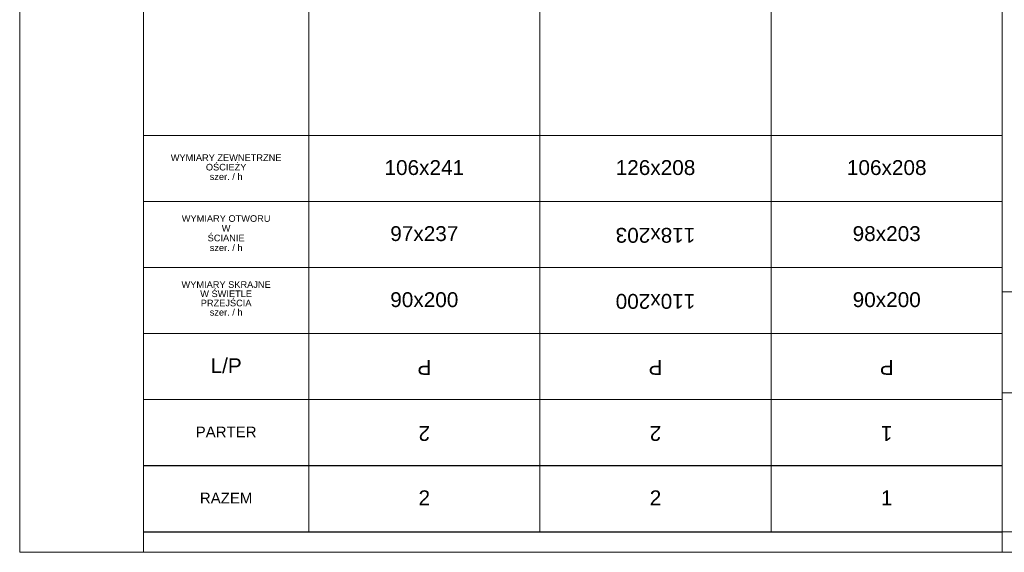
# Model space of a CAD drawing. Extents: x -35111 to 36054, y 5521 to 20371.
# Tile 3 of 6: x 15154 to 27078, y 5521 to 11972. Entities that reach past the tile are written whole.
import ezdxf

# ---------------------------------------------------------------- set-up
doc = ezdxf.new("R2010")
doc.units = 0
doc.header["$MEASUREMENT"] = 0
for name, color, linetype, lineweight in [('Arch opisy okien_Nr_Pióra__1', 7, 'Continuous', 25), ('Arch opisy_Nr_Pióra__1', 7, 'Continuous', 25), ('Arch opisy_Nr_Pióra__21', 7, 'Continuous', 13), ('ARCH TABELA_Nr_Pióra__21', 7, 'Continuous', 13)]:
    doc.layers.add(name, color=color, linetype=linetype, lineweight=lineweight)
doc.styles.add('GENERATED_STYLE_2', font='arial.ttf')
doc.styles.add('GENERATED_STYLE_3', font='arial.ttf')

msp = doc.modelspace()

# ---------------------------------------------------------------- linework, layer by layer
at = {"layer": 'Arch opisy_Nr_Pióra__1', "linetype": 'Continuous'}
for p, q in [((16654.1, 6570.6), (27054.1, 6570.6)), ((16654.1, 5770.6), (27054.1, 5770.6))]:
    msp.add_line(p, q, dxfattribs=at)
at = {"layer": 'Arch opisy_Nr_Pióra__21', "linetype": 'Continuous'}
for p, q in [((18654.1, 20120.6), (18654.1, 5770.6)), ((21454.1, 20120.6), (21454.1, 5770.6)), ((24254.1, 20120.6), (24254.1, 5770.6)), ((27054.1, 20120.6), (27054.1, 5770.6)), ((16654.1, 10570.6), (27054.1, 10570.6)), ((16654.1, 9770.6), (27054.1, 9770.6)), ((16654.1, 8970.6), (27054.1, 8970.6)), ((16654.1, 8170.6), (27054.1, 8170.6)), ((16654.1, 7370.6), (27054.1, 7370.6)), ((16654.1, 7370.6), (27054.1, 7370.6)), ((35804.1, 5770.6), (16654.1, 5770.6))]:
    msp.add_line(p, q, dxfattribs=at)
at = {"layer": 'ARCH TABELA_Nr_Pióra__21', "linetype": 'Continuous'}
for p, q in [((15154.1, 5520.6), (15154.1, 20370.6)), ((16654.1, 20120.6), (16654.1, 5770.6)), ((27054.1, 8676.2), (35804.1, 8676.2)), ((27054.1, 5770.6), (27054.1, 8676.2)), ((27054.1, 7452.8), (27054.1, 8676.2)), ((27054.1, 8676.2), (29500.9, 8676.2)), ((27054.1, 7452.8), (29500.9, 7452.8)), ((16654.1, 5520.6), (16654.1, 5770.6)), ((27054.1, 5770.6), (29500.9, 5770.6)), ((27054.1, 5520.6), (27054.1, 5770.6)), ((27054.1, 5520.6), (27054.1, 5770.6)), ((27054.1, 5520.6), (27054.1, 5770.6)), ((36054.1, 5520.6), (15154.1, 5520.6))]:
    msp.add_line(p, q, dxfattribs=at)

# ---------------------------------------------------------------- texts
at = {"layer": 'Arch opisy okien_Nr_Pióra__1', "linetype": 'Continuous', "char_height": 80, "width": 2104.478, "attachment_point": 2, "style": 'GENERATED_STYLE_2'}
for s, insert, line_spacing_factor in [('{WYMIARY ZEWNETRZNE\\POŚCIEŻY\\Pszer. / h}', (17654.1, 10340.9), 0.862267), ('{WYMIARY OTWORU\\PW \\PŚCIANIE\\Pszer. / h}', (17654.1, 9603.8), 0.884889), ('{WYMIARY SKRAJNE\\PW ŚWIETLE \\PPRZEJŚCIA\\Pszer. / h}', (17654.1, 8803.8), 0.838461)]:
    msp.add_mtext(s, dxfattribs=dict(at, insert=insert, line_spacing_factor=line_spacing_factor))
at = {"layer": 'Arch opisy okien_Nr_Pióra__1', "linetype": 'Continuous', "attachment_point": 2}
for s, insert, char_height, style in [('{106x241}', (20054.1, 10270.9), 180, 'GENERATED_STYLE_3'), ('{126x208}', (22854.1, 10270.9), 180, 'GENERATED_STYLE_3'), ('{106x208}', (25654.1, 10270.9), 180, 'GENERATED_STYLE_3'), ('{97x237}', (20054.1, 9470.9), 180, 'GENERATED_STYLE_3'), ('{98x203}', (25654.1, 9470.9), 180, 'GENERATED_STYLE_3'), ('{90x200}', (20054.1, 8670.9), 180, 'GENERATED_STYLE_3'), ('{90x200}', (25654.1, 8670.9), 180, 'GENERATED_STYLE_3'), ('{L/P}', (17654.1, 7870.9), 180, 'GENERATED_STYLE_3'), ('{PARTER}', (17654.1, 7043.1), 130, 'GENERATED_STYLE_3'), ('{RAZEM}', (17654.1, 6243.1), 130, 'GENERATED_STYLE_2'), ('{2}', (20054.1, 6270.9), 180, 'GENERATED_STYLE_2'), ('{2}', (22854.1, 6270.9), 180, 'GENERATED_STYLE_2'), ('{1}', (25654.1, 6270.9), 180, 'GENERATED_STYLE_2')]:
    msp.add_mtext(s, dxfattribs=dict(at, insert=insert, char_height=char_height, style=style))
at = {"layer": 'Arch opisy okien_Nr_Pióra__1', "linetype": 'Continuous', "char_height": 180, "attachment_point": 2, "rotation": 180, "style": 'GENERATED_STYLE_3'}
for s, insert in [('{118x203}', (22854.1, 9270.3)), ('{110x200}', (22854.1, 8470.3)), ('{P}', (20054.1, 7670.3)), ('{P}', (22854.1, 7670.3)), ('{P}', (25654.1, 7670.3)), ('{2}', (20054.1, 6870.3)), ('{2}', (22854.1, 6870.3)), ('{1}', (25654.1, 6870.3))]:
    msp.add_mtext(s, dxfattribs=dict(at, insert=insert))

doc.saveas('drawing.dxf')
